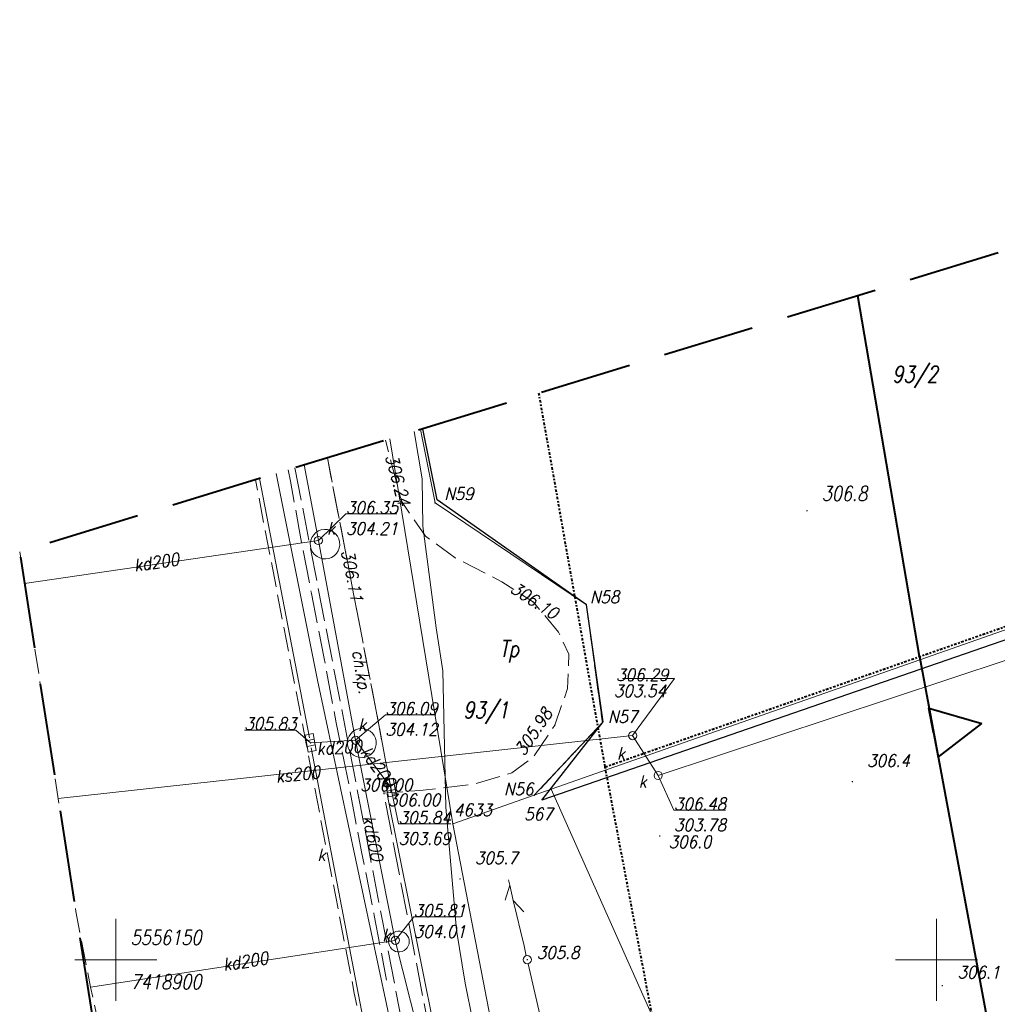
# Model space of a CAD drawing. Extents: x 779 to 3668, y -1329 to 9570.
# Tile 103 of 106: x 2365 to 2424, y -192 to -132. Entities that reach past the tile are written whole.
import ezdxf
from ezdxf.enums import TextEntityAlignment as Align

# ---------------------------------------------------------------- set-up
doc = ezdxf.new("R2010")
doc.units = 0
for name, pattern in [('0.5_0.5', [1, 0.5, -0.5]), ('1.5_0.5', [2, 1.5, -0.5]), ('CIĄGłA', [0]), ('DGN Style 3', [7.83309, 5.595065, -2.238026]), ('DGN Style 4', [0.3202, 0.16, -0.08, 0.0002, -0.08]), ('mz2.0_0.5', [2.5, 2, -0.5])]:
    doc.linetypes.add(name, pattern=pattern)
for name, color, linetype, lineweight in [('203-punkt graniczny', 7, 'Continuous', 0), ('203-punkt graniczny-Atr103', 7, 'Continuous', 0), ('210-oznaczenie konturu użytku gruntowego', 7, 'Continuous', 0), ('211-numer działki ewidencyjnej', 7, 'Continuous', 0), ('217-kontur klasyfikacyjny', 7, 'Continuous', 0), ('218-kontur użytku gruntowego', 7, 'Continuous', 0), ('219-działka ewidencyjna', 7, 'Continuous', 0), ('chodnik (powierzchnia) - ob. projektowany', 7, 'Continuous', 0), ('chodnik (powierzchnia) - ob. projektowany-Atr17', 7, 'Continuous', 0), ('ekran akustyczny (linia) - ob. projektowany', 7, 'Continuous', 0), ('jezdnia (powierzchnia)', 7, 'Continuous', 0), ('kanał technologiczny (linia)', 7, 'Continuous', 0), ('komora podziemna - przewód kanalizacyjny (powierzchnia)-SK', 7, 'Continuous', 0), ('kratka ściekowa (punkt)-SK', 7, 'Continuous', 0), ('Krzyże', 7, 'Continuous', 0), ('MPZP', 7, 'Continuous', 0), ('odwodnienie liniowe (linia)-SK', 7, 'Continuous', 0), ('odwodnienie liniowe (linia)-SK-Atr17', 7, 'Continuous', 0), ('ogrodzenie trwałe (linia)', 7, 'Continuous', 0), ('przewód elektroenergetyczny (linia)-SEPOD', 7, 'Continuous', 0), ('przewód gazowy (linia)-SG', 7, 'Continuous', 0), ('przewód kanalizacyjny (linia)-SK', 7, 'Continuous', 0), ('przewód kanalizacyjny (linia)-SK-Atr1', 7, 'Continuous', 0), ('przewód telekomunikacyjny (linia)-STPOW - symbol', 7, 'Continuous', 0), ('punkt o określonej wysokości (sieć kanalizacyjna)-SK', 7, 'Continuous', 0), ('punkt o określonej wysokości (sieć kanalizacyjna)-SK - ob. w budowie', 7, 'Continuous', 0), ('punkt o określonej wysokości (sieć kanalizacyjna)-SK - ob. w budowie-Atr2', 7, 'Continuous', 0), ('punkt o określonej wysokości (sieć kanalizacyjna)-SK - ob. w budowie-Atr3', 7, 'Continuous', 0), ('punkt o określonej wysokości (sieć kanalizacyjna)-SK-Atr2', 7, 'Continuous', 0), ('punkt o określonej wysokości (sieć kanalizacyjna)-SK-Atr3', 7, 'Continuous', 0), ('punkt wysokościowy naturalny', 7, 'Continuous', 0), ('punkt wysokościowy naturalny-Atr2', 7, 'Continuous', 0), ('punkt wysokościowy sztuczny', 7, 'Continuous', 0), ('punkt wysokościowy sztuczny-Atr2', 7, 'Continuous', 0), ('RTPW01', 253, 'Continuous', 0), ('RTPW02', 7, 'Continuous', 0), ('Sekcje', 7, 'Continuous', 0), ('SUPT01', 7, 'Continuous', 0), ('słup (punkt)', 7, 'Continuous', 0), ('właz okrągły - siec kanalizacyjna (punkt)-SK', 7, 'Continuous', 0), ('właz okrągły - siec kanalizacyjna (punkt)-SK-Atr17', 7, 'Continuous', 0), ('Zakres', 7, 'Continuous', 0)]:
    doc.layers.add(name, color=color, linetype=linetype, lineweight=lineweight)
doc.styles.get("Standard").update_dxf_attribs({"font": 'arial.ttf'})
doc.styles.add('Style-ITALIC_1250', font='ITALIC_1250.shx')
doc.linetypes.add('902-500', pattern='A,3.75,[24,dgnlstyle-geo-mz.shx,S=0.002786,R=0,X=0,Y=0],3.75', length=7.5)

# ---------------------------------------------------------------- blocks, each defined once
blk = doc.blocks.new('203')
at = {"linetype": 'Continuous', "lineweight": -2, "ltscale": 10}
h = blk.add_hatch(color=0, dxfattribs=at)
edge = h.paths.add_edge_path()
edge.add_arc((0, 0), 0.45, 0, 360)
blk = doc.blocks.new('SM04')
at = {"color": 0, "linetype": 'Continuous', "lineweight": -2, "ltscale": 10}
blk.add_circle((0, 0), 2.5, dxfattribs=at)
blk = doc.blocks.new('PW01')
at = {"linetype": 'Continuous', "lineweight": 13, "ltscale": 10}
h = blk.add_hatch(color=0, dxfattribs=at)
edge = h.paths.add_edge_path()
edge.add_arc((0, 0), 0.45, 0, 360)
blk = doc.blocks.new('US22')
at = {"color": 0, "linetype": 'Continuous', "lineweight": -2, "ltscale": 10}
blk.add_circle((0, 0), 2.5, dxfattribs=at)
blk = doc.blocks.new('PW01_1')
at = {"linetype": 'Continuous', "lineweight": 13, "ltscale": 10}
h = blk.add_hatch(color=0, dxfattribs=at)
edge = h.paths.add_edge_path()
edge.add_arc((0, 0), 0.45, 0, 360)
blk = doc.blocks.new('US05')
at = {"color": 0, "linetype": 'Continuous', "lineweight": 13, "ltscale": 10}
for p, q in [((-5.25, -2.5), (-5.25, 2.5)), ((-5.25, 2.5), (-1.75, 2.5)), ((-1.75, -2.5), (-1.75, 2.5)), ((-1.75, 2.5), (1.75, 2.5)), ((1.75, -2.5), (1.75, 2.5)), ((1.75, 2.5), (5.25, 2.5)), ((5.25, -2.5), (5.25, 2.5)), ((-5.25, -2.5), (-1.75, -2.5)), ((-1.75, -2.5), (1.75, -2.5)), ((1.75, -2.5), (5.25, -2.5))]:
    blk.add_line(p, q, dxfattribs=at)
blk = doc.blocks.new('PW02')
at = {"linetype": 'Continuous', "lineweight": 13, "ltscale": 10}
h = blk.add_hatch(color=0, dxfattribs=at)
edge = h.paths.add_edge_path()
edge.add_arc((0, 0), 0.45, 0, 360)
blk = doc.blocks.new('PT01')
at = {"color": 0, "linetype": 'Continuous', "lineweight": 13, "ltscale": 10}
for p, q in [((6.5, 0), (0, 0)), ((6.5, 0), (16.5, 0)), ((16.5, 0), (26.5, 0)), ((26.5, 0), (36.5, 0)), ((36.5, 0), (27.84, -5)), ((36.5, 0), (46.5, 0)), ((46.5, 0), (37.84, 5)), ((46.5, 0), (50, 0))]:
    blk.add_line(p, q, dxfattribs=at)
blk = doc.blocks.new('RTPW01')
at = {"layer": 'RTPW01', "linetype": 'Continuous', "lineweight": 13, "true_color": 0x939598}
h = blk.add_hatch(color=252, dxfattribs=at)
edge = h.paths.add_edge_path()
edge.add_arc((0, 0), 0.045, 0, 360)
blk = doc.blocks.new('RTPW02')
at = {"layer": 'RTPW02', "linetype": 'Continuous', "lineweight": 13}
h = blk.add_hatch(color=7, dxfattribs=at)
edge = h.paths.add_edge_path()
edge.add_arc((0, 0), 0.045, 0, 360)
blk = doc.blocks.new('PZT MDCP podkład')
at = {"layer": '217-kontur klasyfikacyjny', "color": 8, "linetype": '1.5_0.5', "lineweight": 13, "flags": 128}
for points in [[(2104.806, 136.906), (2105.786, 129.736)], [(2105.786, 129.736), (2101.636, 125.306)]]:
    blk.add_lwpolyline(points, dxfattribs=at)
at = {"layer": '218-kontur użytku gruntowego', "color": 8, "linetype": '0.5_0.5', "lineweight": 13, "flags": 128}
for points in [[(2105.786, 129.736), (2104.806, 136.906)], [(2104.806, 136.906), (2105.786, 129.736)], [(2101.636, 125.306), (2105.786, 129.736)], [(2105.786, 129.736), (2101.636, 125.306)]]:
    blk.add_lwpolyline(points, dxfattribs=at)
at = {"layer": '219-działka ewidencyjna', "color": 8, "linetype": 'Continuous', "lineweight": 13, "flags": 128}
for points in [[(2094.705, 147.607), (2095.586, 143.126)], [(2092.828, 147.033), (2096.666, 123.556)], [(2095.586, 143.126), (2104.806, 136.906)], [(2102.666, 125.666), (2135.196, 137.086)], [(2104.806, 136.906), (2105.786, 129.736)], [(2101.636, 125.306), (2105.786, 129.736)], [(2102.666, 125.666), (2101.636, 125.306)], [(2102.666, 125.666), (2122.376, 81.446)], [(2096.666, 123.556), (2101.636, 125.306)], [(2100.586, 103.266), (2096.666, 123.556)]]:
    blk.add_lwpolyline(points, dxfattribs=at)
at = {"layer": 'chodnik (powierzchnia) - ob. projektowany', "color": 8, "linetype": 'mz2.0_0.5', "lineweight": 13, "flags": 128}
blk.add_lwpolyline([(2087.05, 145.266), (2087.05, 145.266), (2087.446, 143.206), (2091.006, 124.816), (2094.286, 107.736), (2095.816, 107.956), (2094.336, 115.646), (2092.466, 125.436), (2092.896, 125.466), (2092.886, 125.776), (2092.556, 127.526), (2090.136, 140.136), (2089.025, 145.87), (2089.025, 145.87)], dxfattribs=at)
at = {"layer": 'ekran akustyczny (linia) - ob. projektowany', "color": 8, "linetype": 'mz2.0_0.5', "lineweight": 13, "flags": 128}
blk.add_lwpolyline([(2086.645, 145.142), (2086.776, 144.456), (2087.306, 141.506), (2088.056, 137.596), (2088.826, 133.646), (2089.566, 129.716), (2090.366, 125.786), (2091.106, 121.856), (2091.886, 117.966), (2092.626, 114.026)], dxfattribs=at)
at = {"layer": 'jezdnia (powierzchnia)', "color": 8, "linetype": '1.5_0.5', "lineweight": 13, "flags": 128}
for points in [[(2089.025, 145.87), (2089.025, 145.87), (2090.136, 140.136), (2092.556, 127.526), (2092.886, 125.776), (2092.896, 125.466), (2094.866, 125.616), (2097.966, 125.976), (2100.266, 126.666), (2101.576, 127.626), (2102.876, 129.566), (2103.666, 131.806), (2103.736, 133.906), (2103.116, 135.246), (2101.576, 137.076), (2099.666, 138.316), (2096.816, 139.776), (2094.996, 141.096), (2093.536, 143.226), (2092.558, 146.951), (2092.558, 146.951)], [(2070.276, 140.136), (2073.698, 118.206), (2074.596, 113.606), (2077.106, 102.056), (2092.306, 104.766), (2090.666, 113.236), (2087.736, 128.446), (2084.644, 144.53)]]:
    blk.add_lwpolyline(points, dxfattribs=at)
at = {"layer": 'komora podziemna - przewód kanalizacyjny (powierzchnia)-SK', "color": 8, "linetype": 'Continuous', "lineweight": 13, "flags": 128}
for points in [[(2088.046, 140.296), (2087.996, 140.476), (2087.986, 140.666), (2088.026, 140.846), (2088.086, 141.026), (2088.196, 141.176), (2088.326, 141.316), (2088.486, 141.416), (2088.656, 141.476), (2088.846, 141.506), (2089.036, 141.496), (2089.216, 141.446), (2089.376, 141.356), (2089.526, 141.236), (2089.636, 141.096), (2089.726, 140.926), (2089.766, 140.746), (2089.776, 140.556), (2089.746, 140.376), (2089.676, 140.196), (2089.576, 140.046), (2089.446, 139.906), (2089.286, 139.806), (2089.106, 139.746), (2088.926, 139.716), (2088.736, 139.726), (2088.556, 139.776), (2088.396, 139.866), (2088.246, 139.986), (2088.126, 140.126), (2088.046, 140.296)], [(2091.896, 128.056), (2091.786, 127.906), (2091.656, 127.776), (2091.496, 127.686), (2091.326, 127.626), (2091.136, 127.596), (2090.956, 127.616), (2090.776, 127.666), (2090.616, 127.756), (2090.476, 127.876), (2090.366, 128.026), (2090.286, 128.196), (2090.246, 128.376), (2090.236, 128.556), (2090.276, 128.736), (2090.346, 128.906), (2090.456, 129.056), (2090.586, 129.186), (2090.746, 129.286), (2090.916, 129.346), (2091.106, 129.366), (2091.286, 129.346), (2091.466, 129.296), (2091.626, 129.206), (2091.766, 129.086), (2091.876, 128.936), (2091.956, 128.776), (2091.996, 128.596), (2092.006, 128.406), (2091.966, 128.226), (2091.896, 128.056)], [(2092.966, 116.866), (2093.066, 116.936), (2093.196, 116.996), (2093.326, 117.016), (2093.456, 117.016), (2093.586, 116.986), (2093.706, 116.936), (2093.816, 116.856), (2093.896, 116.756), (2093.966, 116.636), (2094.006, 116.516), (2094.016, 116.386), (2094.006, 116.246), (2093.956, 116.126), (2093.896, 116.006), (2093.806, 115.916), (2093.696, 115.836), (2093.576, 115.786), (2093.446, 115.756), (2093.316, 115.756), (2093.186, 115.786), (2093.066, 115.836), (2092.956, 115.916), (2092.866, 116.016), (2092.806, 116.136), (2092.766, 116.256), (2092.746, 116.396), (2092.766, 116.526), (2092.806, 116.646), (2092.876, 116.766), (2092.966, 116.866)]]:
    blk.add_lwpolyline(points, close=True, dxfattribs=at)
at = {"layer": 'MPZP', "color": 8, "linetype": 'Continuous', "lineweight": 40}
blk.add_line((2125.102, 133.755), (2121.353, 155.757), dxfattribs=at)
at = {"layer": 'MPZP', "color": 8, "linetype": 'DGN Style 4', "lineweight": 40}
blk.add_line((2105.951, 127.031), (2101.919, 149.813), dxfattribs=at)
at = {"layer": 'MPZP', "color": 8, "linetype": 'DGN Style 4', "lineweight": 40, "flags": 128}
for points in [[(2105.951, 127.031), (2135.306, 137.337), (2141.691, 122.493), (2145.682, 112.37), (2151.584, 97.397), (2156.726, 83.081), (2162.409, 65.301), (2167.841, 43.184), (2173.517, 19.532), (2179.635, 13.841), (2188.833, 4.752), (2192.016, 1.92)], [(2134.413, -13.933), (2127.576, 9.996), (2122.802, 37.892), (2105.951, 127.031)]]:
    blk.add_lwpolyline(points, dxfattribs=at)
at = {"layer": 'MPZP', "color": 8, "linetype": 'Continuous', "lineweight": 40, "flags": 128}
for points in [[(2125.102, 133.755), (2146.578, 18.455), (2153.737, -8.653)], [(2125.965, 129.12), (2125.685, 130.62), (2128.914, 129.669)], [(2125.965, 129.12), (2126.244, 127.62), (2128.914, 129.669)]]:
    blk.add_lwpolyline(points, dxfattribs=at)
at = {"layer": 'odwodnienie liniowe (linia)-SK', "color": 8, "linetype": 'Continuous', "lineweight": 13}
for p, q in [((2084.891, 144.606), (2087.936, 128.806)), ((2088.036, 128.196), (2092.536, 104.766)), ((2096.146, 108.036), (2092.666, 125.376))]:
    blk.add_line(p, q, dxfattribs=at)
at = {"layer": 'ogrodzenie trwałe (linia)', "color": 8, "linetype": '902-500', "lineweight": 30, "flags": 128}
for points in [[(2102.086, 124.996), (2105.836, 129.786), (2104.806, 136.916), (2095.706, 143.306), (2094.845, 147.65)], [(2135.536, 136.576), (2102.086, 124.996)]]:
    blk.add_lwpolyline(points, dxfattribs=at)
at = {"layer": 'przewód elektroenergetyczny (linia)-SEPOD', "color": 8, "linetype": 'Continuous', "lineweight": 13, "flags": 128}
blk.add_lwpolyline([(2085.91, 144.917), (2088.426, 132.326), (2093.556, 108.186), (2094.666, 103.096), (2076.735, 99.552)], dxfattribs=at)
at = {"layer": 'przewód gazowy (linia)-SG', "color": 8, "linetype": 'Continuous', "lineweight": 13, "flags": 128}
blk.add_lwpolyline([(2094.318, 147.489), (2094.796, 144.586), (2094.846, 141.716), (2095.656, 135.506), (2096.056, 132.886), (2096.236, 124.576), (2096.896, 117.076), (2097.416, 113.846), (2098.816, 106.906)], dxfattribs=at)
at = {"layer": 'przewód kanalizacyjny (linia)-SK', "color": 8, "linetype": 'Continuous', "lineweight": 13, "flags": 128}
for points in [[(2087.611, 145.438), (2088.476, 140.836)], [(2088.476, 140.836), (2070.577, 138.208)], [(2088.476, 140.836), (2090.746, 128.656)], [(2072.621, 125.105), (2107.626, 128.936), (2109.186, 126.506), (2134.056, 134.756)], [(2090.746, 128.656), (2088.006, 128.496)], [(2090.746, 128.656), (2093.166, 116.456)], [(2090.746, 128.656), (2092.886, 125.776)], [(2093.166, 116.456), (2074.596, 113.606)], [(2096.906, 97.516), (2095.016, 109.056), (2093.166, 116.456)]]:
    blk.add_lwpolyline(points, dxfattribs=at)
at = {"layer": 'punkt o określonej wysokości (sieć kanalizacyjna)-SK - ob. w budowie-Atr2', "color": 8, "lineweight": 13, "flags": 128}
for points in [[(2088.476, 140.836), (2090.156, 142.456), (2093.265, 142.456)], [(2090.746, 128.656), (2092.566, 130.206), (2095.638, 130.206)], [(2088.006, 128.496), (2087.106, 129.276), (2083.965, 129.276)], [(2092.886, 125.776), (2093.366, 123.556), (2096.539, 123.556)], [(2093.166, 116.456), (2094.286, 117.886), (2097.161, 117.886)]]:
    blk.add_lwpolyline(points, dxfattribs=at)
at = {"layer": 'punkt o określonej wysokości (sieć kanalizacyjna)-SK-Atr2', "color": 8, "lineweight": 13, "flags": 128}
for points in [[(2107.626, 128.936), (2110.173, 132.422), (2107, 132.422)], [(2109.186, 126.506), (2110.146, 124.386), (2113.287, 124.386)]]:
    blk.add_lwpolyline(points, dxfattribs=at)
at = {"layer": 'Sekcje', "color": 8, "linetype": 'Continuous', "lineweight": 13}
for p, q in [((2076.136, 117.776), (2076.136, 112.776)), ((2126.136, 117.776), (2126.136, 112.776)), ((2073.636, 115.276), (2078.636, 115.276)), ((2123.636, 115.276), (2128.636, 115.276))]:
    blk.add_line(p, q, dxfattribs=at)
at = {"layer": 'SUPT01', "color": 8, "linetype": 'Continuous', "lineweight": 13}
blk.add_line((2102.371, 110.157), (2101.262, 115.033), dxfattribs=at)
at = {"layer": 'Zakres', "color": 8, "linetype": 'DGN Style 3', "lineweight": 40, "flags": 128}
blk.add_lwpolyline([(2174.696, 172.586), (2130.246, 158.476), (2070.276, 140.136), (2076.276, 101.676), (2103.086, -22.494), (2224.436, 10.666), (2208.436, 67.156), (2203.276, 85.806), (2188.226, 134.806), (2174.696, 172.586)], close=True, dxfattribs=at)
at = {"layer": '203-punkt graniczny', "color": 8, "linetype": 'Continuous', "lineweight": 13, "xscale": 0.1, "yscale": 0.1, "zscale": 0.1}
for p in [(2095.586, 143.126), (2104.806, 136.906), (2105.786, 129.736), (2102.666, 125.666), (2101.636, 125.306), (2096.666, 123.556)]:
    blk.add_blockref('203', p, dxfattribs=at)
at = {"layer": 'kratka ściekowa (punkt)-SK', "color": 8, "linetype": 'Continuous', "lineweight": 13}
for p, xscale, yscale, zscale, rotation in [((2088.006, 128.496), 0.1, 0.1, 0.1, 280.64), ((2092.886, 125.776), 0.09999999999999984, 0.09999999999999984, 0.09999999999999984, 281.082)]:
    blk.add_blockref('US05', p, dxfattribs=dict(at, xscale=xscale, yscale=yscale, zscale=zscale, rotation=rotation))
at = {"layer": 'przewód telekomunikacyjny (linia)-STPOW - symbol', "color": 8, "linetype": 'Continuous', "lineweight": 13, "ltscale": 0.966646, "xscale": 0.09500006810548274, "yscale": 0.09500006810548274, "zscale": 0.09999999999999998, "rotation": 103.241}
blk.add_blockref('PT01', (2101.149, 115.52), dxfattribs=at)
at = {"layer": 'punkt o określonej wysokości (sieć kanalizacyjna)-SK', "color": 8, "linetype": 'Continuous', "lineweight": 13, "xscale": 0.1, "yscale": 0.1, "zscale": 0.1}
for p in [(2107.626, 128.936), (2109.186, 126.506)]:
    blk.add_blockref('PW01_1', p, dxfattribs=at)
at = {"layer": 'punkt o określonej wysokości (sieć kanalizacyjna)-SK - ob. w budowie', "color": 8, "linetype": 'Continuous', "lineweight": 13, "xscale": 0.1, "yscale": 0.1, "zscale": 0.1}
for p in [(2088.476, 140.836), (2088.006, 128.496), (2090.746, 128.656), (2092.886, 125.776), (2093.166, 116.456), (2074.596, 113.606)]:
    blk.add_blockref('PW01_1', p, dxfattribs=at)
at = {"layer": 'punkt wysokościowy naturalny', "color": 8, "linetype": 'Continuous', "lineweight": 13, "xscale": 0.1, "yscale": 0.1, "zscale": 0.1}
blk.add_blockref('PW01', (2101.206, 115.276), dxfattribs=at)
at = {"layer": 'punkt wysokościowy sztuczny', "color": 8, "linetype": 'Continuous', "lineweight": 13, "xscale": 0.1, "yscale": 0.1, "zscale": 0.1}
for p in [(2093.536, 143.226), (2090.136, 140.136), (2101.576, 137.076), (2102.876, 129.566)]:
    blk.add_blockref('PW02', p, dxfattribs=at)
at = {"layer": 'RTPW01', "color": 8, "linetype": 'Continuous', "lineweight": 13}
for p in [(2118.249, 142.646), (2121.016, 126.133), (2109.281, 122.818), (2097.114, 120.202), (2126.492, 113.696)]:
    blk.add_blockref('RTPW01', p, dxfattribs=at)
at = {"layer": 'RTPW02', "color": 8, "linetype": 'Continuous', "lineweight": 13}
for p in [(2092.466, 125.436), (2090.944, 125.141)]:
    blk.add_blockref('RTPW02', p, dxfattribs=at)
at = {"layer": 'słup (punkt)', "color": 8, "linetype": 'Continuous', "lineweight": 13, "xscale": 0.1, "yscale": 0.1, "zscale": 0.1}
blk.add_blockref('SM04', (2101.206, 115.276), dxfattribs=at)
at = {"layer": 'właz okrągły - siec kanalizacyjna (punkt)-SK', "color": 8, "linetype": 'Continuous', "lineweight": 13, "xscale": 0.1, "yscale": 0.1, "zscale": 0.1}
for p in [(2088.476, 140.836), (2107.626, 128.936), (2090.746, 128.656), (2109.186, 126.506), (2093.166, 116.456)]:
    blk.add_blockref('US22', p, dxfattribs=at)
at = {"layer": '203-punkt graniczny-Atr103', "color": 8, "lineweight": 13, "char_height": 0.75, "attachment_point": 7, "line_spacing_factor": 0.6}
for s, insert in [('\\FITALIC_1250;\\H1x;\\W0.9;N59', (2096.145, 143.306)), ('\\FITALIC_1250;\\H1x;\\W0.9;N58', (2105.026, 137.023)), ('\\FITALIC_1250;\\H1x;\\W0.9;N57', (2106.125, 129.717)), ('\\FITALIC_1250;\\H1x;\\W0.9;N56', (2099.791, 125.306)), ('\\FITALIC_1250;\\H1x;\\W0.9;4633', (2096.735, 124.035)), ('\\FITALIC_1250;\\H1x;\\W0.9;567', (2101.018, 123.778))]:
    blk.add_mtext(s, dxfattribs=dict(at, insert=insert))
at = {"layer": '210-oznaczenie konturu użytku gruntowego', "color": 8, "linetype": 'Continuous', "lineweight": 13, "insert": (2099.521, 133.403), "char_height": 1, "attachment_point": 7, "line_spacing_factor": 0.6}
blk.add_mtext('\\FITALIC_1250;\\H1x;\\W0.79;Tp', dxfattribs=at)
at = {"layer": '211-numer działki ewidencyjnej', "color": 8, "linetype": 'Continuous', "lineweight": 13, "char_height": 1, "attachment_point": 1, "line_spacing_factor": 0.6}
for s, insert in [('\\FITALIC_1250;\\H1x;\\W0.79;93/2', (2123.446, 151.473)), ('\\FITALIC_1250;\\H1x;\\W0.79;93/1', (2097.305, 130.996))]:
    blk.add_mtext(s, dxfattribs=dict(at, insert=insert))
at = {"layer": 'chodnik (powierzchnia) - ob. projektowany-Atr17', "color": 8, "lineweight": 13, "insert": (2090.289, 134.057), "char_height": 0.75, "attachment_point": 7, "rotation": 278.973, "line_spacing_factor": 0.6}
blk.add_mtext('\\FITALIC_1250;\\H1x;\\W0.9;ch.kp.', dxfattribs=at)
at = {"layer": 'Krzyże', "color": 8, "linetype": 'Continuous', "lineweight": 13, "style": 'Style-ITALIC_1250', "width": 0.8}
blk.add_text('5556150', height=0.9, dxfattribs=at).set_placement((2077.036, 116.176))
blk.add_text('7418900', height=0.9, dxfattribs=at).set_placement((2077.036, 114.376), align=Align.TOP_LEFT)
at = {"layer": 'odwodnienie liniowe (linia)-SK-Atr17', "color": 8, "lineweight": 13, "insert": (2088.416, 121.296), "char_height": 0.75, "attachment_point": 7, "line_spacing_factor": 0.6}
blk.add_mtext('\\FITALIC_1250;\\H1x;\\W0.9;k', dxfattribs=at)
at = {"layer": 'przewód kanalizacyjny (linia)-SK-Atr1', "color": 8, "lineweight": 13, "char_height": 0.75, "line_spacing_factor": 0.6}
for s, insert, attachment_point, rotation in [('\\FITALIC_1250;\\H1x;\\W0.9;kd200', (2077.283, 138.939), 7, 8.354), ('\\FITALIC_1250;\\H1x;\\W0.9;kd200', (2088.336, 128.516), 1, 3.341), ('\\FITALIC_1250;\\H1x;\\W0.9;kd200', (2090.986, 127.917), 7, 306.614), ('\\FITALIC_1250;\\H1x;\\W0.9;ks200', (2085.87, 126.432), 4, 6.171), ('\\FITALIC_1250;\\H1x;\\W0.9;kd600', (2091.534, 124.052), 4, 281.219), ('\\FITALIC_1250;\\H1x;\\W0.9;kd200', (2082.714, 114.599), 7, 8.725)]:
    blk.add_mtext(s, dxfattribs=dict(at, insert=insert, attachment_point=attachment_point, rotation=rotation))
at = {"layer": 'punkt o określonej wysokości (sieć kanalizacyjna)-SK - ob. w budowie-Atr2', "color": 8, "lineweight": 13, "char_height": 0.75, "attachment_point": 7, "line_spacing_factor": 0.6}
for s, insert in [('\\FITALIC_1250;\\H1x;\\W0.9;306.35', (2090.156, 142.464)), ('\\FITALIC_1250;\\H1x;\\W0.9;306.09', (2092.566, 130.214)), ('\\FITALIC_1250;\\H1x;\\W0.9;305.83', (2083.965, 129.284)), ('\\FITALIC_1250;\\H1x;\\W0.9;305.84', (2093.366, 123.564)), ('\\FITALIC_1250;\\H1x;\\W0.9;305.81', (2094.286, 117.894))]:
    blk.add_mtext(s, dxfattribs=dict(at, insert=insert))
at = {"layer": 'punkt o określonej wysokości (sieć kanalizacyjna)-SK - ob. w budowie-Atr3', "color": 8, "lineweight": 13, "char_height": 0.75, "attachment_point": 7, "line_spacing_factor": 0.6}
for s, insert in [('\\FITALIC_1250;\\H1x;\\W0.9;304.21', (2090.156, 141.188)), ('\\FITALIC_1250;\\H1x;\\W0.9;304.12', (2092.566, 128.938)), ('\\FITALIC_1250;\\H1x;\\W0.9;303.69', (2093.366, 122.289)), ('\\FITALIC_1250;\\H1x;\\W0.9;304.01', (2094.286, 116.619))]:
    blk.add_mtext(s, dxfattribs=dict(at, insert=insert))
at = {"layer": 'punkt o określonej wysokości (sieć kanalizacyjna)-SK-Atr2', "color": 8, "lineweight": 13, "char_height": 0.75, "attachment_point": 7, "line_spacing_factor": 0.6}
for s, insert in [('\\FITALIC_1250;\\H1x;\\W0.9;306.29', (2106.622, 132.269)), ('\\FITALIC_1250;\\H1x;\\W0.9;306.48', (2110.146, 124.394))]:
    blk.add_mtext(s, dxfattribs=dict(at, insert=insert))
at = {"layer": 'punkt o określonej wysokości (sieć kanalizacyjna)-SK-Atr3', "color": 8, "lineweight": 13, "char_height": 0.75, "attachment_point": 7, "line_spacing_factor": 0.6}
for s, insert in [('\\FITALIC_1250;\\H1x;\\W0.9;303.54', (2106.482, 131.293)), ('\\FITALIC_1250;\\H1x;\\W0.9;303.78', (2110.146, 123.119))]:
    blk.add_mtext(s, dxfattribs=dict(at, insert=insert))
at = {"layer": 'punkt wysokościowy naturalny-Atr2', "color": 8, "lineweight": 13, "insert": (2101.786, 116.086), "char_height": 0.75, "attachment_point": 1, "line_spacing_factor": 0.6}
blk.add_mtext('\\FITALIC_1250;\\H1x;\\W0.9;305.8', dxfattribs=at)
at = {"layer": 'punkt wysokościowy sztuczny-Atr2', "color": 8, "lineweight": 13, "char_height": 0.75, "line_spacing_factor": 0.6}
for s, insert, attachment_point, rotation in [('\\FITALIC_1250;\\H1x;\\W0.9;306.24', (2092.555, 145.973), 7, 284.723), ('\\FITALIC_1250;\\H1x;\\W0.9;306.11', (2089.871, 140.189), 7, 280.967), ('\\FITALIC_1250;\\H1x;\\W0.9;306.10', (2100.11, 137.727), 7, 327.008), ('\\FITALIC_1250;\\H1x;\\W0.9;305.98', (2100.386, 128.056), 1, 56.173)]:
    blk.add_mtext(s, dxfattribs=dict(at, insert=insert, attachment_point=attachment_point, rotation=rotation))
at = {"layer": 'RTPW01', "color": 8, "linetype": 'Continuous', "lineweight": 13, "style": 'Style-ITALIC_1250', "width": 0.9}
for s, p in [('306.4', (2121.916, 127.033)), ('306.0', (2109.822, 122.085)), ('305.7', (2098.014, 121.102)), ('306.1', (2127.424, 114.135))]:
    blk.add_text(s, height=0.75, dxfattribs=at).set_placement(p)
at = {"layer": 'RTPW01', "color": 8, "linetype": 'Continuous', "lineweight": 13, "insert": (2119.149, 143.246), "char_height": 0.9, "attachment_point": 7, "line_spacing_factor": 3.933333, "style": 'Style-ITALIC_1250'}
blk.add_mtext('\\H1x;\\W0.8;306.8\\P', dxfattribs=at)
at = {"layer": 'RTPW02', "color": 8, "linetype": 'Continuous', "lineweight": 13, "style": 'Style-ITALIC_1250', "width": 0.9}
for p in [(2091.027, 125.55), (2092.722, 124.633)]:
    blk.add_text('306.00', height=0.75, dxfattribs=at).set_placement(p)
at = {"layer": 'właz okrągły - siec kanalizacyjna (punkt)-SK-Atr17', "color": 8, "lineweight": 13, "char_height": 0.75, "attachment_point": 7, "line_spacing_factor": 0.6}
for insert in [(2088.996, 141.196), (2090.896, 129.236), (2106.666, 127.476), (2107.986, 125.766), (2092.366, 116.406)]:
    blk.add_mtext('\\FITALIC_1250;\\H1x;\\W0.9;k', dxfattribs=dict(at, insert=insert))

msp = doc.modelspace()

# ---------------------------------------------------------------- block references
at = {"layer": 'kanał technologiczny (linia)', "color": 18, "linetype": 'CIĄGłA', "lineweight": 5, "true_color": 0x000000}
msp.add_blockref('PZT MDCP podkład', (294.458, -304.119), dxfattribs=at)

doc.saveas('drawing.dxf')
